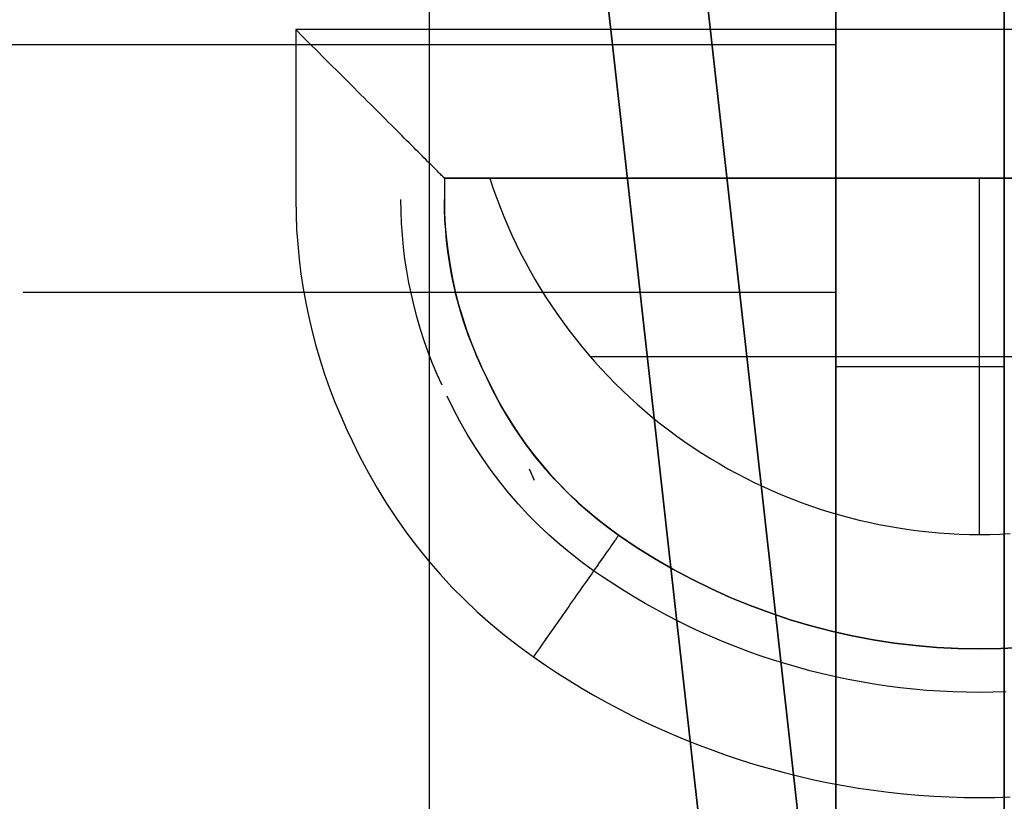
# Model space of a CAD drawing. Header units: millimetres. Extents: x -88 to 88, y -12 to 103.
# Tile 58 of 256: x -56.87 to -54.35, y 4.47 to 6.47. Entities that reach past the tile are written whole.
import ezdxf

# ---------------------------------------------------------------- set-up
doc = ezdxf.new("R2010")
doc.units = ezdxf.units.MM
doc.layers.add('Default', color=7, linetype='Continuous', true_color=0x000000)

msp = doc.modelspace()

# ---------------------------------------------------------------- linework, layer by layer
at = {"layer": 'Default', "color": 254, "true_color": 0xcad1ee, "extrusion": (1, -3.06519e-11, 1.77732e-21)}
msp.add_lwpolyline([(1.3908, 4.8028), (12.4398, 4.8028)], dxfattribs=at)
at = {"layer": 'Default', "color": 254, "true_color": 0xcad1ee}
for points in [[(-54.7772, 2.1528), (-54.7772, 10.6618)], [(-54.7772, 9.7728), (-54.7772, 2.1528)], [(-54.7772, 2.1528), (-54.7772, 9.7728)], [(-54.3454, 9.7728), (-54.3454, 1.8226)], [(-54.3454, 1.8226), (-54.3454, 9.7728)], [(-55.8186, 2.1528), (-55.8186, 9.3918)], [(-54.7772, 2.1528), (-54.7772, 9.3918)], [(-55.1582, 6.9788), (-54.5232, 1.2892)], [(-54.5232, 1.2892), (-55.1582, 6.9788)], [(-54.5232, 1.2892), (-55.1582, 6.9788)], [(-54.7756, 1.261), (-55.4106, 6.9506)], [(-55.4106, 6.9506), (-54.7756, 1.261)], [(-54.7756, 1.261), (-55.4106, 6.9506)], [(-52.8722, 6.4454), (-56.1615, 6.4454)], [(-56.1615, 6.4454), (-56.1615, 6.0102)], [(-56.9235, 6.4073), (-54.7772, 6.4073)], [(-55.7805, 6.0644), (-53.0373, 6.0644)], [(-53.0373, 6.0644), (-55.7805, 6.0644)], [(-55.7805, 6.0644), (-53.0373, 6.0644)], [(-55.7805, 6.0644), (-55.7805, 6.0102)], [(-55.6643, 6.0644), (-53.1534, 6.0644)], [(-55.6643, 6.0644), (-55.656, 6.0395), (-55.6472, 6.0149), (-55.638, 5.9905), (-55.6283, 5.9664), (-55.6182, 5.9425), (-55.6076, 5.9188), (-55.5965, 5.8954), (-55.5851, 5.8723), (-55.5731, 5.8494), (-55.5608, 5.8267), (-55.5479, 5.8043), (-55.5347, 5.7822), (-55.521, 5.7603), (-55.5068, 5.7386), (-55.4922, 5.7172), (-55.4771, 5.696), (-55.4616, 5.6751), (-55.4457, 5.6546), (-55.4295, 5.6343), (-55.4129, 5.6144), (-55.3959, 5.5949), (-55.3785, 5.5757), (-55.3607, 5.5568), (-55.3426, 5.5383), (-55.3242, 5.5202), (-55.3053, 5.5024), (-55.2862, 5.485), (-55.2666, 5.4679), (-55.2468, 5.4513), (-55.2265, 5.435), (-55.206, 5.4191), (-55.1851, 5.4036), (-55.1639, 5.3886), (-55.1425, 5.3739), (-55.1207, 5.3597), (-55.0987, 5.346), (-55.0765, 5.3327), (-55.054, 5.3198), (-55.0313, 5.3074), (-55.0083, 5.2954), (-54.9851, 5.2839), (-54.9617, 5.2729), (-54.9381, 5.2623), (-54.9143, 5.2522), (-54.8903, 5.2425), (-54.8662, 5.2333), (-54.8418, 5.2246), (-54.8173, 5.2164), (-54.7926, 5.2086), (-54.7678, 5.2013), (-54.7429, 5.1945), (-54.7178, 5.1882), (-54.6925, 5.1823), (-54.6672, 5.177), (-54.6417, 5.1721), (-54.6162, 5.1678), (-54.5905, 5.1639), (-54.5648, 5.1606), (-54.5389, 5.1577), (-54.513, 5.1554), (-54.4871, 5.1536), (-54.4611, 5.1523), (-54.435, 5.1515), (-54.4089, 5.1512)], [(-54.4089, 5.1512), (-54.4089, 6.0644)], [(-56.1615, 6.0102), (-56.1609, 5.9716), (-56.1593, 5.9333), (-56.1566, 5.8952), (-56.153, 5.8573), (-56.1484, 5.8196), (-56.1427, 5.7821), (-56.136, 5.7449), (-56.1284, 5.7079), (-56.1197, 5.6711), (-56.11, 5.6345), (-56.0993, 5.5982), (-56.0876, 5.5621), (-56.0748, 5.5262), (-56.0611, 5.4905), (-56.0463, 5.4551), (-56.0306, 5.4198)], [(-55.7864, 5.5337), (-55.799, 5.5615), (-55.8108, 5.5898), (-55.8218, 5.6184), (-55.8321, 5.6474), (-55.8416, 5.6767), (-55.8503, 5.7063), (-55.8583, 5.7361), (-55.8653, 5.7662), (-55.8716, 5.7964), (-55.8771, 5.8268), (-55.8817, 5.8573), (-55.8854, 5.8878), (-55.8883, 5.9185), (-55.8904, 5.9491), (-55.8917, 5.9797), (-55.8921, 6.0102)], [(-55.6853, 5.5808), (-55.6966, 5.606), (-55.7072, 5.6314), (-55.7172, 5.6572), (-55.7265, 5.6833), (-55.735, 5.7097), (-55.7429, 5.7364), (-55.75, 5.7633), (-55.7564, 5.7903), (-55.762, 5.8176), (-55.7669, 5.8449), (-55.7711, 5.8724), (-55.7745, 5.8999), (-55.7771, 5.9275), (-55.779, 5.9551), (-55.7801, 5.9827), (-55.7805, 6.0102)], [(-55.7805, 6.0102), (-55.7799, 5.9761), (-55.7782, 5.9421), (-55.7753, 5.9081), (-55.7713, 5.8742), (-55.7662, 5.8405), (-55.7599, 5.807), (-55.7526, 5.7737), (-55.7441, 5.7407), (-55.7345, 5.708), (-55.7238, 5.6756), (-55.712, 5.6436), (-55.6992, 5.612), (-55.6853, 5.5808)], [(-56.86, 5.7723), (-54.7772, 5.7723)], [(-55.4071, 5.6078), (-53.411, 5.6078)], [(-55.672, 5.5524), (-55.6853, 5.5808)], [(-55.672, 5.5524), (-55.6853, 5.5808)], [(-54.7772, 5.5818), (-54.3454, 5.5818)], [(-54.7772, 5.5818), (-54.3454, 5.5818)], [(-55.334, 5.1496), (-55.3606, 5.1689), (-55.3868, 5.1891), (-55.4123, 5.2103), (-55.4372, 5.2324), (-55.4614, 5.2553), (-55.4849, 5.279), (-55.5076, 5.3035), (-55.5295, 5.3287), (-55.5506, 5.3547), (-55.5708, 5.3813), (-55.5901, 5.4086), (-55.6084, 5.4364), (-55.6258, 5.4648), (-55.6422, 5.4936), (-55.6576, 5.5228), (-55.672, 5.5524)], [(-55.672, 5.5524), (-55.6575, 5.5225), (-55.642, 5.4931), (-55.6255, 5.4643), (-55.6081, 5.4359), (-55.5898, 5.4082), (-55.5706, 5.381), (-55.5505, 5.3546), (-55.5295, 5.3287), (-55.5077, 5.3036), (-55.4851, 5.2792), (-55.4618, 5.2556), (-55.4376, 5.2327), (-55.4127, 5.2107), (-55.3872, 5.1895), (-55.3609, 5.1691), (-55.334, 5.1496)], [(-55.398, 5.0581), (-55.4276, 5.0796), (-55.4566, 5.1021), (-55.4849, 5.1256), (-55.5126, 5.15), (-55.5394, 5.1754), (-55.5655, 5.2018), (-55.5907, 5.229), (-55.615, 5.257), (-55.6384, 5.2858), (-55.6608, 5.3154), (-55.6822, 5.3456), (-55.7026, 5.3765), (-55.7219, 5.408), (-55.7401, 5.4399), (-55.7572, 5.4724), (-55.7732, 5.5053)], [(-56.0306, 5.4198), (-56.0173, 5.3914)], [(-56.0173, 5.3914), (-55.997, 5.35), (-55.9755, 5.3093), (-55.9527, 5.2695), (-55.9287, 5.2305), (-55.9035, 5.1924), (-55.8773, 5.1552), (-55.8499, 5.119), (-55.8214, 5.0838), (-55.7918, 5.0497), (-55.7611, 5.0164), (-55.7292, 4.9842), (-55.6962, 4.9529), (-55.662, 4.9226), (-55.6266, 4.8932), (-55.5901, 4.8649), (-55.5525, 4.8375)], [(-54.4089, 4.8579), (-54.4636, 4.8588), (-54.5183, 4.8616), (-54.5728, 4.8662), (-54.6271, 4.8727), (-54.6812, 4.881), (-54.735, 4.8912), (-54.7884, 4.9032), (-54.8414, 4.917), (-54.8939, 4.9325), (-54.9458, 4.9499), (-54.9971, 4.969), (-55.0477, 4.9898), (-55.0976, 5.0123), (-55.1467, 5.0365), (-55.1949, 5.0624), (-55.2422, 5.0899), (-55.2886, 5.1189), (-55.334, 5.1496)], [(-55.334, 5.1496), (-55.2886, 5.1189), (-55.2422, 5.0899), (-55.1949, 5.0624), (-55.1467, 5.0365), (-55.0976, 5.0123), (-55.0477, 4.9898), (-54.9971, 4.969), (-54.9458, 4.9499), (-54.8939, 4.9325), (-54.8414, 4.917), (-54.7884, 4.9032), (-54.735, 4.8912), (-54.6812, 4.881), (-54.6271, 4.8727), (-54.5728, 4.8662), (-54.5183, 4.8616), (-54.4636, 4.8588), (-54.4089, 4.8579)], [(-55.334, 5.1496), (-55.2886, 5.1189), (-55.2422, 5.0899), (-55.1949, 5.0624), (-55.1467, 5.0365), (-55.0976, 5.0123), (-55.0477, 4.9898), (-54.9971, 4.969), (-54.9458, 4.9499), (-54.8939, 4.9325), (-54.8414, 4.917), (-54.7884, 4.9032), (-54.735, 4.8912), (-54.6812, 4.881), (-54.6271, 4.8727), (-54.5728, 4.8662), (-54.5183, 4.8616), (-54.4636, 4.8588), (-54.4089, 4.8579)], [(-54.4089, 5.1512), (-54.3826, 5.1515), (-54.3565, 5.1522), (-54.3305, 5.1535)], [(-53.4838, 5.1496), (-53.5291, 5.1189), (-53.5755, 5.0899), (-53.6229, 5.0624), (-53.6711, 5.0365), (-53.7202, 5.0123), (-53.7701, 4.9898), (-53.8207, 4.969), (-53.872, 4.9499), (-53.9239, 4.9325), (-53.9764, 4.917), (-54.0293, 4.9032), (-54.0827, 4.8912), (-54.1365, 4.881), (-54.1906, 4.8727), (-54.245, 4.8662), (-54.2995, 4.8616), (-54.3542, 4.8588), (-54.4089, 4.8579)], [(-54.4089, 4.8579), (-54.3542, 4.8588), (-54.2995, 4.8616), (-54.245, 4.8662), (-54.1906, 4.8727), (-54.1365, 4.881), (-54.0827, 4.8912), (-54.0293, 4.9032), (-53.9764, 4.917), (-53.9239, 4.9325), (-53.872, 4.9499), (-53.8207, 4.969), (-53.7701, 4.9898), (-53.7202, 5.0123), (-53.6711, 5.0365), (-53.6229, 5.0624), (-53.5755, 5.0899), (-53.5291, 5.1189), (-53.4838, 5.1496)], [(-54.4089, 4.8579), (-54.3542, 4.8588), (-54.2995, 4.8616), (-54.245, 4.8662), (-54.1906, 4.8727), (-54.1365, 4.881), (-54.0827, 4.8912), (-54.0293, 4.9032), (-53.9764, 4.917), (-53.9239, 4.9325), (-53.872, 4.9499), (-53.8207, 4.969), (-53.7701, 4.9898), (-53.7202, 5.0123), (-53.6711, 5.0365), (-53.6229, 5.0624), (-53.5755, 5.0899), (-53.5291, 5.1189), (-53.4838, 5.1496)], [(-54.3409, 4.7476), (-54.3749, 4.7466), (-54.4089, 4.7462), (-54.4429, 4.7466), (-54.4768, 4.7476), (-54.5107, 4.7492), (-54.5446, 4.7516), (-54.5784, 4.7546), (-54.6121, 4.7582), (-54.6456, 4.7626), (-54.6791, 4.7675), (-54.7123, 4.7731), (-54.7454, 4.7794), (-54.7783, 4.7863), (-54.8111, 4.7938), (-54.8435, 4.8019), (-54.8758, 4.8106), (-54.9077, 4.82), (-54.9394, 4.8299), (-54.9708, 4.8404), (-55.0019, 4.8514), (-55.0327, 4.863), (-55.0631, 4.8752), (-55.0932, 4.8878), (-55.123, 4.901), (-55.1523, 4.9147), (-55.1813, 4.9289), (-55.2099, 4.9435), (-55.238, 4.9586), (-55.2658, 4.9742), (-55.2931, 4.9902), (-55.32, 5.0066), (-55.3465, 5.0234), (-55.3725, 5.0405), (-55.398, 5.0581)], [(-55.5525, 4.8375), (-55.5216, 4.8163), (-55.4905, 4.7958), (-55.459, 4.7758), (-55.4273, 4.7566), (-55.3952, 4.7379), (-55.3628, 4.7198), (-55.3301, 4.7024), (-55.2972, 4.6856), (-55.2639, 4.6694), (-55.2303, 4.6539), (-55.1964, 4.6389), (-55.1622, 4.6246), (-55.1277, 4.6109), (-55.0928, 4.5979), (-55.0581, 4.5856), (-55.0223, 4.5736), (-54.9849, 4.5619), (-54.9474, 4.5509), (-54.9097, 4.5408), (-54.8719, 4.5313), (-54.834, 4.5226), (-54.7959, 4.5147), (-54.7577, 4.5075), (-54.7194, 4.5011), (-54.681, 4.4954), (-54.6424, 4.4905), (-54.6038, 4.4864), (-54.565, 4.483), (-54.5261, 4.4803), (-54.4871, 4.4784), (-54.4481, 4.4773), (-54.4089, 4.4769), (-54.3697, 4.4773), (-54.3307, 4.4784)]]:
    msp.add_lwpolyline(points, dxfattribs=at)
at = {"layer": 'Default', "color": 254, "true_color": 0xcad1ee, "extrusion": (1, 0, 0)}
for points in [[(2.1528, 4.3202), (9.3918, 4.3202)], [(6.0644, -5.281), (6.0646, -5.268), (6.0653, -5.255), (6.0664, -5.242), (6.0679, -5.2291), (6.0699, -5.2163), (6.0724, -5.2035), (6.0752, -5.1908), (6.0785, -5.1782), (6.0822, -5.1657), (6.0864, -5.1534), (6.091, -5.1412), (6.0959, -5.1292), (6.1013, -5.1174), (6.1071, -5.1057), (6.1133, -5.0943), (6.1199, -5.083), (6.1268, -5.072), (6.1341, -5.0613), (6.1418, -5.0508), (6.1498, -5.0406), (6.1582, -5.0306), (6.1669, -5.0209), (6.176, -5.0116), (6.1853, -5.0026), (6.195, -4.9938), (6.2049, -4.9855), (6.2152, -4.9774), (6.2257, -4.9697), (6.2364, -4.9624), (6.2474, -4.9555), (6.2587, -4.9489), (6.2701, -4.9427), (6.2818, -4.9369), (6.2936, -4.9315), (6.3056, -4.9266), (6.3178, -4.922), (6.3301, -4.9179), (6.3426, -4.9141), (6.3552, -4.9108), (6.3679, -4.908), (6.3807, -4.9055), (6.3935, -4.9035), (6.4064, -4.902), (6.4194, -4.9009), (6.4324, -4.9002), (6.4454, -4.9)], [(6.0644, -8.3798), (6.0644, -5.281)], [(6.0373, -8.1739), (6.0373, -5.281)], [(5.5666, -7.9654), (5.5666, -5.281)], [(5.1512, -8.3798), (4.8579, -7.8718)], [(4.8579, -7.8718), (4.8579, -5.281)], [(4.8579, -7.8718), (4.8579, -5.281)]]:
    msp.add_lwpolyline(points, dxfattribs=at)
at = {"layer": 'Default', "color": 254, "true_color": 0xcad1ee, "extrusion": (0, 1, 0)}
msp.add_lwpolyline([(55.9439, -4.9682), (55.9546, -4.9611), (55.9655, -4.9543), (55.9766, -4.9478), (55.988, -4.9418), (55.9996, -4.9361), (56.0113, -4.9309), (56.0232, -4.926), (56.0353, -4.9215), (56.0475, -4.9175), (56.0598, -4.9138), (56.0723, -4.9106), (56.0848, -4.9078), (56.0975, -4.9054), (56.1102, -4.9035), (56.1229, -4.902), (56.1358, -4.9009), (56.1486, -4.9002), (56.1615, -4.9)], dxfattribs=at)
at = {"layer": 'Default', "color": 254, "true_color": 0xcad1ee, "extrusion": (1, 4.61632e-09, -3.26407e-17)}
msp.add_lwpolyline([(6.0102, -5.281), (6.0644, -5.281)], dxfattribs=at)
at = {"layer": 'Default', "color": 254, "true_color": 0xcad1ee, "extrusion": (-5.55937e-10, 1, 9.19817e-10)}
msp.add_lwpolyline([(55.7805, -8.1877), (55.6643, -8.3798)], dxfattribs=at)
at = {"layer": 'Default', "color": 254, "true_color": 0xcad1ee, "extrusion": (1, -1.35405e-20, -1.11774e-10)}
msp.add_lwpolyline([(6.0644, -5.281), (6.0644, -8.1877)], dxfattribs=at)
at = {"layer": 'Default', "color": 254, "true_color": 0xcad1ee, "extrusion": (1, 3.68704e-09, -1.91443e-09)}
msp.add_lwpolyline([(6.0102, -8.1594), (6.0374, -8.1739), (6.0644, -8.1877)], dxfattribs=at)
at = {"layer": 'Default', "color": 254, "true_color": 0xcad1ee, "extrusion": (5.79608e-09, 1, 1.07554e-09)}
msp.add_lwpolyline([(55.7805, -5.281), (55.7807, -5.268), (55.7814, -5.255), (55.7825, -5.242), (55.784, -5.2291), (55.786, -5.2163), (55.7884, -5.2035), (55.7913, -5.1908), (55.7946, -5.1782), (55.7983, -5.1657), (55.8025, -5.1534), (55.807, -5.1412), (55.812, -5.1292), (55.8174, -5.1174), (55.8232, -5.1057), (55.8294, -5.0943), (55.8359, -5.083), (55.8429, -5.072), (55.8502, -5.0613), (55.8579, -5.0508), (55.8659, -5.0406), (55.8743, -5.0306), (55.883, -5.0209), (55.8921, -5.0116), (55.9014, -5.0026), (55.9111, -4.9938), (55.921, -4.9855), (55.9313, -4.9774), (55.9418, -4.9697), (55.9525, -4.9624), (55.9635, -4.9555), (55.9747, -4.9489), (55.9862, -4.9427), (55.9978, -4.9369), (56.0097, -4.9315), (56.0217, -4.9266), (56.0339, -4.922), (56.0462, -4.9179), (56.0587, -4.9141), (56.0713, -4.9108), (56.084, -4.908), (56.0967, -4.9055), (56.1096, -4.9035), (56.1225, -4.902), (56.1355, -4.9009), (56.1485, -4.9002), (56.1615, -4.9)], dxfattribs=at)
at = {"layer": 'Default', "color": 254, "true_color": 0xcad1ee, "extrusion": (1, -1.88684e-20, -1.11558e-10)}
msp.add_lwpolyline([(6.0102, -5.281), (6.0102, -8.1594)], dxfattribs=at)
at = {"layer": 'Default', "color": 254, "true_color": 0xcad1ee, "extrusion": (-0.21644, 0.976296, -5.42994e-10)}
msp.add_lwpolyline([(53.5625, -4.9), (53.554, -4.9001), (53.5455, -4.9004), (53.5369, -4.9009), (53.5283, -4.9015), (53.5196, -4.9024), (53.5108, -4.9035), (53.502, -4.9048), (53.4932, -4.9064), (53.4843, -4.9081), (53.4754, -4.9101), (53.4666, -4.9123), (53.4577, -4.9147), (53.4488, -4.9174), (53.4399, -4.9203), (53.4311, -4.9234), (53.4223, -4.9267), (53.4135, -4.9303), (53.4048, -4.9342), (53.3961, -4.9383), (53.3875, -4.9426), (53.379, -4.9471), (53.3706, -4.9519), (53.3622, -4.9569), (53.354, -4.9621), (53.3459, -4.9676), (53.3379, -4.9732), (53.3301, -4.9791), (53.3224, -4.9852), (53.3148, -4.9915), (53.3074, -4.998), (53.3001, -5.0047), (53.2931, -5.0116), (53.2862, -5.0187), (53.2795, -5.0259), (53.273, -5.0333), (53.2667, -5.0409), (53.2606, -5.0486), (53.2547, -5.0564), (53.249, -5.0644), (53.2436, -5.0725), (53.2384, -5.0807), (53.2334, -5.0891), (53.2286, -5.0975), (53.2241, -5.106), (53.2197, -5.1146), (53.2157, -5.1233), (53.2118, -5.132), (53.2082, -5.1408), (53.2049, -5.1496), (53.2017, -5.1584), (53.1989, -5.1673), (53.1962, -5.1762), (53.1938, -5.1851), (53.1916, -5.1939), (53.1896, -5.2028), (53.1878, -5.2117), (53.1863, -5.2205), (53.185, -5.2293), (53.1839, -5.2381), (53.183, -5.2468), (53.1823, -5.2554), (53.1819, -5.264), (53.1816, -5.2725), (53.1815, -5.281)], dxfattribs=at)
at = {"layer": 'Default', "color": 254, "true_color": 0xcad1ee, "extrusion": (-0.422618, 0.906308, 3.86847e-09)}
msp.add_lwpolyline([(48.1094, -5.281), (48.1097, -5.2677), (48.1104, -5.2544), (48.1115, -5.2412), (48.1131, -5.228), (48.1152, -5.2148), (48.1178, -5.2018), (48.1208, -5.1888), (48.1242, -5.176), (48.1281, -5.1633), (48.1324, -5.1507), (48.1372, -5.1383), (48.1424, -5.126), (48.148, -5.114), (48.154, -5.1021), (48.1605, -5.0905), (48.1673, -5.0791), (48.1746, -5.0679), (48.1822, -5.0571), (48.1902, -5.0464), (48.1986, -5.0361), (48.2073, -5.0261), (48.2164, -5.0163), (48.2258, -5.0069), (48.2355, -4.9979), (48.2455, -4.9891), (48.2559, -4.9808), (48.2665, -4.9728), (48.2774, -4.9651), (48.2885, -4.9579), (48.2999, -4.951), (48.3116, -4.9446), (48.3234, -4.9386), (48.3355, -4.9329), (48.3477, -4.9277), (48.3601, -4.923), (48.3727, -4.9186), (48.3854, -4.9148), (48.3983, -4.9113), (48.4112, -4.9083), (48.4243, -4.9058), (48.4374, -4.9037), (48.4506, -4.9021), (48.4639, -4.9009), (48.4771, -4.9002), (48.4904, -4.9)], dxfattribs=at)
at = {"layer": 'Default', "color": 254, "true_color": 0xcad1ee, "extrusion": (1.34551e-18, 1, -1.04003e-09)}
msp.add_lwpolyline([(55.6853, -7.9703), (55.6853, -5.281)], dxfattribs=at)
at = {"layer": 'Default', "color": 254, "true_color": 0xcad1ee, "extrusion": (-0.126685, 0.271677, 0.954014)}
msp.add_lwpolyline([(48.1094, -29.6331), (48.1094, -29.666)], dxfattribs=at)
at = {"layer": 'Default', "color": 254, "true_color": 0xcad1ee, "extrusion": (-0.422618, 0.906308, -7.21267e-15)}
msp.add_lwpolyline([(48.4904, -4.9), (48.4774, -4.9002), (48.4644, -4.9009), (48.4515, -4.902), (48.4386, -4.9035), (48.4257, -4.9055), (48.4129, -4.908), (48.4002, -4.9108), (48.3876, -4.9141), (48.3752, -4.9179), (48.3629, -4.922), (48.3507, -4.9266), (48.3386, -4.9315), (48.3268, -4.9369), (48.3152, -4.9427), (48.3037, -4.9489), (48.2925, -4.9555), (48.2815, -4.9624), (48.2707, -4.9697), (48.2602, -4.9774), (48.25, -4.9855), (48.24, -4.9938), (48.2304, -5.0026), (48.221, -5.0116), (48.212, -5.0209), (48.2033, -5.0306), (48.1949, -5.0406), (48.1869, -5.0508), (48.1792, -5.0613), (48.1719, -5.072), (48.1649, -5.083), (48.1583, -5.0943), (48.1522, -5.1057), (48.1464, -5.1174), (48.141, -5.1292), (48.136, -5.1412), (48.1314, -5.1534), (48.1273, -5.1657), (48.1236, -5.1782), (48.1203, -5.1908), (48.1174, -5.2035), (48.115, -5.2163), (48.113, -5.2291), (48.1114, -5.242), (48.1103, -5.255), (48.1097, -5.268), (48.1094, -5.281)], dxfattribs=at)
at = {"layer": 'Default', "color": 254, "true_color": 0xcad1ee, "extrusion": (-0.422618, 0.906308, -4.70931e-08)}
msp.add_lwpolyline([(48.1094, -5.281), (48.1097, -5.2677), (48.1104, -5.2544), (48.1115, -5.2412), (48.1131, -5.228), (48.1152, -5.2148), (48.1178, -5.2018), (48.1208, -5.1888), (48.1242, -5.176), (48.1281, -5.1633), (48.1324, -5.1507), (48.1372, -5.1383), (48.1424, -5.126), (48.148, -5.114), (48.154, -5.1021), (48.1605, -5.0905), (48.1673, -5.0791), (48.1746, -5.0679), (48.1822, -5.0571), (48.1902, -5.0464), (48.1986, -5.0361), (48.2073, -5.0261), (48.2164, -5.0163), (48.2258, -5.0069), (48.2355, -4.9979), (48.2455, -4.9891), (48.2559, -4.9808), (48.2665, -4.9728), (48.2774, -4.9651), (48.2885, -4.9579), (48.2999, -4.951), (48.3116, -4.9446), (48.3234, -4.9386), (48.3355, -4.9329), (48.3477, -4.9277), (48.3601, -4.923), (48.3727, -4.9186), (48.3854, -4.9148), (48.3983, -4.9113), (48.4112, -4.9083), (48.4243, -4.9058), (48.4374, -4.9037), (48.4506, -4.9021), (48.4639, -4.9009), (48.4771, -4.9002), (48.4904, -4.9)], dxfattribs=at)
at = {"layer": 'Default', "color": 254, "true_color": 0xcad1ee, "extrusion": (1, 2.63014e-16, 1.12747e-08)}
msp.add_lwpolyline([(5.5524, -7.9605), (5.5524, -5.281)], dxfattribs=at)
at = {"layer": 'Default', "color": 254, "true_color": 0xcad1ee, "extrusion": (-0.642797, 0.766037, -2.39883e-09)}
msp.add_lwpolyline([(39.4934, -4.9), (39.4849, -4.9001), (39.4764, -4.9004), (39.4678, -4.9009), (39.4591, -4.9015), (39.4504, -4.9024), (39.4417, -4.9035), (39.4329, -4.9048), (39.424, -4.9064), (39.4152, -4.9081), (39.4063, -4.9101), (39.3974, -4.9123), (39.3885, -4.9147), (39.3796, -4.9174), (39.3708, -4.9203), (39.3619, -4.9234), (39.3531, -4.9268), (39.3443, -4.9304), (39.3356, -4.9342), (39.327, -4.9383), (39.3184, -4.9426), (39.3099, -4.9471), (39.3014, -4.9519), (39.2931, -4.9569), (39.2849, -4.9621), (39.2768, -4.9676), (39.2688, -4.9732), (39.2609, -4.9791), (39.2532, -4.9852), (39.2457, -4.9915), (39.2382, -4.998), (39.231, -5.0047), (39.2239, -5.0116), (39.2171, -5.0187), (39.2104, -5.0259), (39.2039, -5.0333), (39.1976, -5.0409), (39.1915, -5.0486), (39.1856, -5.0564), (39.1799, -5.0644), (39.1745, -5.0725), (39.1692, -5.0807), (39.1642, -5.0891), (39.1595, -5.0975), (39.1549, -5.106), (39.1506, -5.1146), (39.1465, -5.1233), (39.1427, -5.132), (39.1391, -5.1408), (39.1357, -5.1496), (39.1326, -5.1584), (39.1297, -5.1673), (39.1271, -5.1762), (39.1246, -5.1851), (39.1224, -5.1939), (39.1205, -5.2028), (39.1187, -5.2117), (39.1172, -5.2205), (39.1159, -5.2293), (39.1148, -5.2381), (39.1139, -5.2468), (39.1132, -5.2554), (39.1127, -5.264), (39.1124, -5.2725), (39.1124, -5.281)], dxfattribs=at)
at = {"layer": 'Default', "color": 254, "true_color": 0xcad1ee, "extrusion": (1, 3.86118e-18, 1.41745e-09)}
msp.add_lwpolyline([(5.1496, -5.281), (5.1496, -7.8718)], dxfattribs=at)
at = {"layer": 'Default', "color": 254, "true_color": 0xcad1ee, "extrusion": (1, -3.50043e-09, -3.36352e-10)}
msp.add_lwpolyline([(4.4769, -4.9), (4.4853, -4.9001), (4.4939, -4.9004), (4.5025, -4.9009), (4.5111, -4.9015), (4.5198, -4.9024), (4.5286, -4.9035), (4.5374, -4.9048), (4.5462, -4.9064), (4.5551, -4.9081), (4.5639, -4.9101), (4.5728, -4.9123), (4.5817, -4.9147), (4.5906, -4.9174), (4.5995, -4.9203), (4.6083, -4.9234), (4.6171, -4.9268), (4.6259, -4.9304), (4.6346, -4.9342), (4.6433, -4.9383), (4.6519, -4.9426), (4.6604, -4.9471), (4.6688, -4.9519), (4.6772, -4.9569), (4.6854, -4.9621), (4.6935, -4.9676), (4.7015, -4.9732), (4.7093, -4.9791), (4.717, -4.9852), (4.7246, -4.9915), (4.732, -4.998), (4.7392, -5.0047), (4.7463, -5.0116), (4.7532, -5.0187), (4.7599, -5.0259), (4.7664, -5.0333), (4.7727, -5.0409), (4.7788, -5.0486), (4.7847, -5.0564), (4.7903, -5.0644), (4.7958, -5.0725), (4.801, -5.0807), (4.806, -5.0891), (4.8108, -5.0975), (4.8153, -5.106), (4.8196, -5.1146), (4.8237, -5.1233), (4.8275, -5.132), (4.8311, -5.1408), (4.8345, -5.1496), (4.8376, -5.1584), (4.8405, -5.1673), (4.8432, -5.1762), (4.8456, -5.1851), (4.8478, -5.1939), (4.8498, -5.2028), (4.8515, -5.2117), (4.8531, -5.2205), (4.8544, -5.2293), (4.8555, -5.2381), (4.8563, -5.2468), (4.857, -5.2554), (4.8575, -5.264), (4.8578, -5.2725), (4.8579, -5.281)], dxfattribs=at)
at = {"layer": 'Default', "color": 254, "true_color": 0xcad1ee}
for points in [[(-55.7805, 6.0644, -5.281), (-55.7805, 6.0644, -5.276), (-55.7806, 6.0645, -5.2711), (-55.7808, 6.0647, -5.2661), (-55.781, 6.0649, -5.2612), (-55.7813, 6.0652, -5.2563), (-55.7816, 6.0655, -5.2514), (-55.782, 6.066, -5.2465), (-55.7825, 6.0664, -5.2416), (-55.7831, 6.067, -5.2368), (-55.7837, 6.0676, -5.2319), (-55.7843, 6.0682, -5.2271), (-55.785, 6.069, -5.2223), (-55.7858, 6.0697, -5.2175), (-55.7866, 6.0706, -5.2128), (-55.7885, 6.0724, -5.2033), (-55.7906, 6.0745, -5.1939), (-55.7929, 6.0768, -5.1846), (-55.7954, 6.0794, -5.1754), (-55.7982, 6.0821, -5.1663), (-55.8011, 6.0851, -5.1572), (-55.8043, 6.0883, -5.1483), (-55.8077, 6.0917, -5.1395), (-55.8113, 6.0952, -5.1309), (-55.8152, 6.0992, -5.122), (-55.8193, 6.1033, -5.1134), (-55.8237, 6.1076, -5.1048), (-55.8282, 6.1121, -5.0964), (-55.8329, 6.1168, -5.0881), (-55.8378, 6.1218, -5.08), (-55.8429, 6.1269, -5.072), (-55.8482, 6.1321, -5.0641), (-55.8537, 6.1376, -5.0564), (-55.8593, 6.1433, -5.0489), (-55.8652, 6.1491, -5.0415), (-55.8711, 6.155, -5.0343), (-55.8773, 6.1612, -5.0272), (-55.8836, 6.1675, -5.0204), (-55.89, 6.1739, -5.0136), (-55.8966, 6.1805, -5.0071), (-55.9034, 6.1873, -5.0007), (-55.9103, 6.1942, -4.9945), (-55.9174, 6.2013, -4.9885), (-55.9246, 6.2085, -4.9826), (-55.9319, 6.2158, -4.977), (-55.9393, 6.2232, -4.9715), (-55.9469, 6.2308, -4.9662), (-55.9546, 6.2385, -4.9611), (-55.9624, 6.2463, -4.9562), (-55.9703, 6.2542, -4.9515), (-55.9783, 6.2622, -4.9469), (-55.9864, 6.2703, -4.9426), (-55.9946, 6.2785, -4.9385), (-56.0029, 6.2868, -4.9346), (-56.0113, 6.2952, -4.9309), (-56.0197, 6.3037, -4.9273), (-56.0282, 6.3121, -4.9241), (-56.0367, 6.3206, -4.921), (-56.0453, 6.3292, -4.9182), (-56.0539, 6.3379, -4.9155), (-56.0714, 6.3554, -4.9108), (-56.0892, 6.3731, -4.9069), (-56.107, 6.391, -4.9039), (-56.1251, 6.409, -4.9017), (-56.1432, 6.4272, -4.9004), (-56.1615, 6.4454, -4.9)], [(-55.6853, 5.5808, -7.9703), (-55.6971, 5.6072, -7.9792), (-55.7081, 5.6338, -7.9885), (-55.7184, 5.6605, -7.9982), (-55.7278, 5.6873, -8.0083), (-55.7364, 5.7142, -8.0189), (-55.7442, 5.7412, -8.0299), (-55.7513, 5.7683, -8.0413), (-55.7575, 5.7954, -8.053), (-55.763, 5.8225, -8.0651), (-55.7677, 5.8496, -8.0776), (-55.7716, 5.8766, -8.0905), (-55.7749, 5.9036, -8.1036), (-55.7773, 5.9304, -8.1171), (-55.7791, 5.9572, -8.1309), (-55.7801, 5.9838, -8.145), (-55.7805, 6.0102, -8.1594)], [(-55.334, 5.1496, -7.8718), (-55.3479, 5.1595, -7.8719), (-55.3616, 5.1696, -7.8722), (-55.3751, 5.1799, -7.8726), (-55.3884, 5.1905, -7.8733), (-55.4015, 5.2012, -7.8741), (-55.4144, 5.2122, -7.8751), (-55.4271, 5.2233, -7.8763), (-55.4396, 5.2346, -7.8776), (-55.4519, 5.2461, -7.8792), (-55.464, 5.2578, -7.8809), (-55.4759, 5.2697, -7.8828), (-55.4875, 5.2817, -7.8848), (-55.4989, 5.2939, -7.887), (-55.5101, 5.3063, -7.8894), (-55.5211, 5.3189, -7.892), (-55.5319, 5.3315, -7.8947), (-55.5424, 5.3444, -7.8976), (-55.5527, 5.3574, -7.9007), (-55.5628, 5.3706, -7.9039), (-55.5726, 5.3838, -7.9073), (-55.5822, 5.3973, -7.9109), (-55.5916, 5.4108, -7.9146), (-55.6007, 5.4245, -7.9185), (-55.6096, 5.4383, -7.9225), (-55.6182, 5.4522, -7.9267), (-55.6267, 5.4662, -7.9311), (-55.6348, 5.4803, -7.9356), (-55.6428, 5.4946, -7.9403), (-55.6504, 5.5089, -7.9451), (-55.6579, 5.5233, -7.9501), (-55.6651, 5.5378, -7.9552), (-55.672, 5.5524, -7.9605)], [(-55.334, 5.1496, -5.281), (-55.334, 5.1495, -5.2725), (-55.3342, 5.1492, -5.264), (-55.3345, 5.1489, -5.2554), (-55.3349, 5.1483, -5.2468), (-55.3354, 5.1476, -5.2381), (-55.336, 5.1467, -5.2293), (-55.3367, 5.1456, -5.2205), (-55.3376, 5.1443, -5.2117), (-55.3386, 5.1429, -5.2028), (-55.3397, 5.1413, -5.1939), (-55.341, 5.1395, -5.1851), (-55.3424, 5.1375, -5.1762), (-55.3439, 5.1353, -5.1673), (-55.3456, 5.133, -5.1584), (-55.3474, 5.1304, -5.1496), (-55.3493, 5.1276, -5.1408), (-55.3514, 5.1247, -5.132), (-55.3536, 5.1216, -5.1233), (-55.3559, 5.1182, -5.1146), (-55.3584, 5.1147, -5.106), (-55.361, 5.111, -5.0975), (-55.3637, 5.1071, -5.0891), (-55.3666, 5.103, -5.0807), (-55.3696, 5.0987, -5.0725), (-55.3727, 5.0942, -5.0644), (-55.376, 5.0896, -5.0564), (-55.3793, 5.0847, -5.0486), (-55.3828, 5.0798, -5.0409), (-55.3865, 5.0746, -5.0333), (-55.3902, 5.0693, -5.0259), (-55.394, 5.0638, -5.0187), (-55.398, 5.0581, -5.0116), (-55.402, 5.0524, -5.0047), (-55.4062, 5.0464, -4.998), (-55.4104, 5.0404, -4.9915), (-55.4148, 5.0342, -4.9852), (-55.4192, 5.0279, -4.9791), (-55.4237, 5.0214, -4.9732), (-55.4283, 5.0149, -4.9676), (-55.4329, 5.0082, -4.9621), (-55.4376, 5.0015, -4.9569), (-55.4424, 4.9947, -4.9519), (-55.4472, 4.9878, -4.9471), (-55.4521, 4.9808, -4.9426), (-55.4571, 4.9738, -4.9383), (-55.462, 4.9667, -4.9342), (-55.467, 4.9595, -4.9304), (-55.4721, 4.9523, -4.9268), (-55.4771, 4.9451, -4.9234), (-55.4822, 4.9379, -4.9203), (-55.4873, 4.9306, -4.9174), (-55.4924, 4.9233, -4.9147), (-55.4975, 4.916, -4.9123), (-55.5026, 4.9088, -4.9101), (-55.5076, 4.9015, -4.9081), (-55.5127, 4.8942, -4.9064), (-55.5178, 4.887, -4.9048), (-55.5228, 4.8798, -4.9035), (-55.5279, 4.8726, -4.9024), (-55.5329, 4.8655, -4.9015), (-55.5378, 4.8584, -4.9009), (-55.5428, 4.8514, -4.9004), (-55.5476, 4.8444, -4.9001), (-55.5525, 4.8375, -4.9)]]:
    msp.add_polyline3d(points, dxfattribs=at)

doc.saveas('drawing.dxf')
